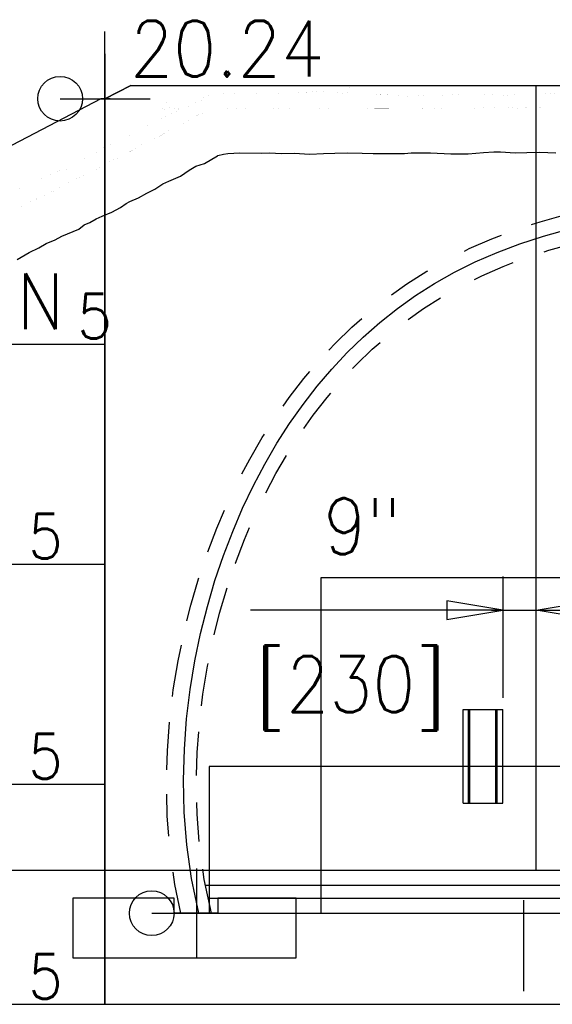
# Model space of a CAD drawing. Extents: x 10 to 1164, y 0 to 483.
# Tile 7 of 17: x 72 to 84, y 165 to 187. Entities that reach past the tile are written whole.
import ezdxf
from ezdxf.enums import TextEntityAlignment as Align

# ---------------------------------------------------------------- set-up
doc = ezdxf.new("R2010")
doc.units = 0
doc.header["$LTSCALE"] = 25.4
doc.header["$MEASUREMENT"] = 0
doc.layers.get('0').update_dxf_attribs({"linetype": 'CONTINUOUS'})
doc.layers.get('DEFPOINTS').update_dxf_attribs({"linetype": 'CONTINUOUS'})
for name, color, linetype in [('ARC', 7, 'CONTINUOUS'), ('ARC-CENT', 1, 'CONTINUOUS'), ('ARC-CONST', 1, 'CONTINUOUS'), ('ARC-FTNG', 7, 'CONTINUOUS'), ('ARC-GRD', 1, 'CONTINUOUS'), ('ARC-MECH', 7, 'CONTINUOUS'), ('ARC-PTS', 1, 'CONTINUOUS'), ('ARC-SOIL', 1, 'CONTINUOUS'), ('ARC-STR', 7, 'CONTINUOUS'), ('FIN_GRD', 7, 'CONTINUOUS'), ('LABELS', 7, 'CONTINUOUS'), ('LEV_PAD', 7, 'CONTINUOUS'), ('PAN_LINE', 7, 'CONTINUOUS'), ('PAN_NAME', 7, 'CONTINUOUS'), ('PAN_TS', 7, 'CONTINUOUS'), ('TEXT', 7, 'CONTINUOUS'), ('TRASH', 1, 'CONTINUOUS')]:
    doc.layers.add(name, color=color, linetype=linetype)
doc.styles.add('TXT_SHX', font='txt.shx')

# ---------------------------------------------------------------- blocks, each defined once
blk = doc.blocks.new('ARC_D0')
at = {"layer": 'ARC', "color": 7, "linetype": 'CONTINUOUS'}
for points in [[(-2.152, 16.076), (-1.761, 16.108), (-1.183, 16.139)], [(-0.529, 16.157), (0, 16.167), (0.492, 16.157)], [(1.288, 16.133), (1.761, 16.108), (2.309, 16.063)], [(-3.972, 15.841), (-3.797, 15.874), (-3.144, 15.972), (-2.989, 15.99)], [(3.125, 15.974), (3.144, 15.972), (3.797, 15.874), (4.027, 15.83)], [(-5.79, 15.395), (-5.598, 15.458), (-5.023, 15.617), (-4.816, 15.665)], [(4.66, 15.701), (5.023, 15.617), (5.598, 15.458), (5.811, 15.388)], [(-2.088, 15.412), (-1.716, 15.443), (-1.119, 15.475)], [(-0.442, 15.492), (0, 15.5), (0.529, 15.49)], [(1.163, 15.472), (1.716, 15.443), (2.207, 15.403)], [(-3.766, 15.201), (-3.685, 15.216), (-3.056, 15.311), (-2.895, 15.33)], [(2.887, 15.33), (3.056, 15.311), (3.685, 15.216), (3.851, 15.185)], [(6.336, 15.207), (6.676, 15.078), (7.182, 14.856), (7.453, 14.721)], [(-7.29, 14.803), (-7.182, 14.856), (-6.676, 15.078), (-6.462, 15.159)], [(-5.505, 14.787), (-5.405, 14.819), (-4.859, 14.971), (-4.547, 15.043)], [(4.517, 15.049), (4.859, 14.971), (5.405, 14.819), (5.499, 14.789)], [(-7.066, 14.169), (-6.9, 14.252), (-6.424, 14.46), (-6.203, 14.544)], [(-8.922, 13.824), (-8.578, 14.069), (-8.132, 14.352), (-8.111, 14.364)], [(6.274, 14.517), (6.424, 14.46), (6.9, 14.252), (7.112, 14.146)], [(8.082, 14.38), (8.132, 14.352), (8.578, 14.069), (8.94, 13.811)], [(-8.552, 13.269), (-8.206, 13.515), (-7.829, 13.754)], [(7.77, 13.79), (7.789, 13.78), (8.206, 13.515), (8.542, 13.276)], [(9.418, 13.438), (9.806, 13.098), (10.181, 12.735), (10.274, 12.636)], [(-10.322, 12.584), (-10.181, 12.735), (-9.806, 13.098), (-9.585, 13.292)], [(9.075, 12.852), (9.354, 12.608), (9.705, 12.268), (9.827, 12.137)], [(-9.791, 12.177), (-9.705, 12.268), (-9.354, 12.608), (-9.179, 12.761)], [(-11.346, 11.334), (-11.208, 11.53), (-10.881, 11.951), (-10.746, 12.11)], [(10.81, 12.035), (10.881, 11.951), (11.208, 11.53), (11.37, 11.299)], [(-10.881, 10.837), (-10.672, 11.133), (-10.364, 11.53), (-10.281, 11.628)], [(10.358, 11.538), (10.364, 11.53), (10.672, 11.133), (10.881, 10.837)], [(-12.267, 9.82), (-12.091, 10.153), (-11.813, 10.631), (-11.762, 10.71)], [(11.8, 10.651), (11.813, 10.631), (12.091, 10.153), (12.251, 9.852)], [(-11.735, 9.4), (-11.508, 9.829), (-11.272, 10.235)], [(11.248, 10.277), (11.508, 9.829), (11.72, 9.428)], [(12.618, 9.098), (12.829, 8.605), (12.971, 8.235)], [(-13.031, 8.077), (-12.829, 8.605), (-12.657, 9.008)], [(-12.417, 7.817), (-12.414, 7.826), (-12.211, 8.355), (-12.097, 8.622)], [(12.09, 8.637), (12.211, 8.355), (12.394, 7.878)], [(-13.496, 6.537), (-13.409, 6.886), (-13.235, 7.478), (-13.229, 7.494)], [(-12.887, 6.226), (-12.766, 6.71), (-12.6, 7.272)], [(13.251, 7.422), (13.409, 6.886), (13.453, 6.709)], [(12.651, 7.1), (12.766, 6.71), (12.84, 6.415)], [(-13.819, 4.845), (-13.802, 4.99), (-13.694, 5.642), (-13.621, 5.993)], [(13.646, 5.87), (13.694, 5.642), (13.791, 5.054)], [(-13.173, 4.632), (-13.141, 4.896), (-13.038, 5.519), (-13.026, 5.582)], [(13.017, 5.625), (13.038, 5.519), (13.141, 4.896), (13.147, 4.846)], [(-13.947, 3.205), (-13.935, 3.626), (-13.886, 4.272)], [(13.881, 4.333), (13.883, 4.318), (13.935, 3.626), (13.939, 3.487)], [(-13.283, 3.081), (-13.269, 3.591), (-13.234, 4.053)], [(13.228, 4.134), (13.269, 3.591), (13.275, 3.363)], [(-13.901, 1.721), (-13.937, 2.177), (-13.949, 2.658)], [(-13.223, 1.599), (-13.271, 2.212), (-13.277, 2.471)], [(13.28, 2.57), (13.271, 2.212), (13.242, 1.843)], [(13.947, 2.587), (13.937, 2.177), (13.909, 1.827)], [(-13.632, 0), (-13.767, 0.641), (-13.806, 0.917)], [(-12.951, 0), (-13.11, 0.756), (-13.142, 0.981)], [(13.137, 0.944), (13.11, 0.756), (12.951, 0)], [(13.808, 0.926), (13.767, 0.641), (13.632, 0)]]:
    blk.add_lwpolyline(points, dxfattribs=at)
blk = doc.blocks.new('LOUVE0')
at = {"layer": 'ARC-MECH', "color": 1, "linetype": 'CONTINUOUS'}
for p, q in [((0, 2.093), (0.887, 2.093)), ((0, 0), (0, 2.093)), ((0.12, 0), (0.12, 2.093)), ((0.759, 0), (0.759, 2.093)), ((0.887, 0), (0.887, 2.093)), ((0, 0), (0.887, 0))]:
    blk.add_line(p, q, dxfattribs=at)
at = {"layer": 'ARC-MECH', "color": 7, "linetype": 'CONTINUOUS'}
for p, q in [((0.148, 0), (0.148, 2.093)), ((0.731, 0), (0.731, 2.093))]:
    blk.add_line(p, q, dxfattribs=at)

msp = doc.modelspace()

# ---------------------------------------------------------------- linework, layer by layer
at = {"color": 7, "linetype": 'CONTINUOUS'}
for p, q in [((74.099, 185.278), (69.387, 182.818)), ((74.307, 185.278), (74.099, 185.278)), ((70.093, 179.798), (74.19, 179.798)), ((70.093, 174.878), (74.19, 174.878)), ((83.838, 172.55), (83.838, 174.35)), ((83.088, 173.85), (77.446, 173.85)), ((83.088, 173.85), (83.838, 173.85)), ((70.093, 169.958), (74.19, 169.958)), ((74.19, 168.038), (76.384, 168.038)), ((76.384, 168.038), (102.663, 168.038)), ((76.44, 167.704), (102.607, 167.704))]:
    msp.add_line(p, q, dxfattribs=at)
msp.add_lwpolyline([(74.19, 185.278), (74.773, 185.575), (104.273, 185.575), (104.857, 185.278)], dxfattribs=at)
for points in [[(81.838, 174.059), (81.838, 173.642), (83.088, 173.85)], [(85.088, 174.059), (85.088, 173.642), (83.838, 173.85)]]:
    msp.add_lwpolyline(points, close=True, dxfattribs=at)
at = {"layer": 'ARC-CENT', "color": 7, "linetype": 'CONTINUOUS'}
msp.add_lwpolyline([(76.293, 167.075), (76.13, 167.847), (76.024, 168.6), (75.966, 169.334), (75.949, 170.049), (75.968, 170.744), (76.019, 171.42), (76.099, 172.076), (76.204, 172.713), (76.332, 173.331), (76.483, 173.93), (76.653, 174.509), (76.842, 175.069), (77.049, 175.61), (77.272, 176.131), (77.512, 176.633), (77.767, 177.116), (78.037, 177.579), (78.322, 178.024), (78.622, 178.448), (78.936, 178.854), (79.265, 179.24), (79.609, 179.607), (79.968, 179.955), (80.342, 180.283), (80.733, 180.592), (81.141, 180.881), (81.566, 181.152), (82.011, 181.403), (82.475, 181.635), (82.961, 181.847), (83.469, 182.04), (84.002, 182.214), (84.56, 182.368)], dxfattribs=at)
msp.add_lwpolyline([(76.293, 167.075), (76.13, 167.847), (76.024, 168.6), (75.966, 169.334), (75.949, 170.049), (75.968, 170.744), (76.019, 171.42), (76.099, 172.076), (76.204, 172.713), (76.332, 173.331), (76.483, 173.93), (76.653, 174.509), (76.842, 175.069), (77.049, 175.61), (77.272, 176.131), (77.512, 176.633), (77.767, 177.116), (78.037, 177.579), (78.322, 178.024), (78.622, 178.448), (78.936, 178.854), (79.265, 179.24), (79.609, 179.607), (79.968, 179.955), (80.342, 180.283), (80.733, 180.592), (81.141, 180.881), (81.566, 181.152), (82.011, 181.403), (82.475, 181.635), (82.961, 181.847), (83.469, 182.04), (84.002, 182.214), (84.56, 182.368)], dxfattribs=at)
at = {"layer": 'ARC-CONST', "color": 7, "linetype": 'CONTINUOUS'}
for p, q in [((74.19, 186.283), (74.19, 184.283)), ((74.19, 186.283), (74.19, 184.283)), ((74.773, 185.575), (74.19, 185.283)), ((74.773, 185.575), (74.19, 185.283)), ((73.19, 185.283), (75.19, 185.283)), ((73.19, 185.283), (75.19, 185.283))]:
    msp.add_line(p, q, dxfattribs=at)
msp.add_circle((73.19, 185.283), 0.5, dxfattribs=at)
msp.add_circle((73.19, 185.283), 0.5, dxfattribs=at)
at = {"layer": 'ARC-FTNG', "color": 7, "linetype": 'CONTINUOUS'}
msp.add_lwpolyline([(75.739, 167.075), (75.739, 167.408), (73.471, 167.408), (73.471, 166.075), (78.471, 166.075), (78.471, 167.408), (77.458, 167.41), (76.717, 167.408), (76.717, 167.075)], close=True, dxfattribs=at)
at = {"layer": 'ARC-GRD', "color": 253, "linetype": 'CONTINUOUS'}
for points in [[(89.523, 167.075), (100.023, 167.075), (100.023, 174.575), (79.023, 174.575), (79.023, 167.075)], [(89.523, 167.075), (100.023, 167.075), (100.023, 174.575), (79.023, 174.575), (79.023, 167.075)], [(89.523, 167.075), (102.523, 167.075), (102.523, 170.354), (76.523, 170.354), (76.523, 167.075)], [(89.523, 167.075), (102.523, 167.075), (102.523, 170.354), (76.523, 170.354), (76.523, 167.075)]]:
    msp.add_lwpolyline(points, dxfattribs=at)
msp.add_lwpolyline([(89.523, 167.075), (102.523, 167.075), (102.523, 167.403), (76.523, 167.403), (76.523, 167.075)], close=True, dxfattribs=at)
msp.add_lwpolyline([(89.523, 167.075), (102.523, 167.075), (102.523, 167.403), (76.523, 167.403), (76.523, 167.075)], close=True, dxfattribs=at)
at = {"layer": 'ARC-PTS', "color": 5, "linetype": 'CONTINUOUS'}
for p, q in [((76.239, 168.075), (76.239, 166.075)), ((76.239, 168.075), (76.239, 166.075)), ((75.239, 167.075), (77.239, 167.075)), ((75.239, 167.075), (77.239, 167.075))]:
    msp.add_line(p, q, dxfattribs=at)
msp.add_circle((75.239, 167.075), 0.5, dxfattribs=at)
msp.add_circle((75.239, 167.075), 0.5, dxfattribs=at)
at = {"layer": 'ARC-SOIL', "color": 234, "linetype": 'CONTINUOUS', "const_width": 0.00025}
for points in [[(72.124, 183.176), (72.344, 183.316), (72.582, 183.396), (72.801, 183.502), (73.069, 183.631), (73.257, 183.707), (73.287, 183.685), (73.488, 183.809), (73.806, 183.977), (74.041, 184.115), (74.193, 184.205), (74.427, 184.316), (74.665, 184.436), (74.878, 184.536), (75.054, 184.642), (75.232, 184.726), (75.377, 184.804), (75.481, 184.852), (75.611, 184.912), (75.691, 184.952), (75.471, 185.065), (75.627, 184.997), (75.569, 185.215), (75.691, 184.936), (75.769, 185.189), (75.729, 184.942), (75.865, 185.095), (75.799, 184.983), (75.925, 185.037), (75.989, 185.077), (76.041, 185.095), (76.14, 185.147), (76.226, 185.207), (76.342, 185.249), (76.422, 185.319), (76.562, 185.373), (76.632, 185.389), (76.799, 185.391), (77.023, 185.397), (77.235, 185.407), (77.377, 185.393), (77.496, 185.403), (77.606, 185.409), (77.746, 185.399), (77.96, 185.397), (78.084, 185.409), (78.179, 185.419), (78.307, 185.437), (78.431, 185.433), (78.577, 185.427), (78.771, 185.431), (78.92, 185.445), (79.07, 185.437), (79.242, 185.435), (79.352, 185.417), (79.494, 185.409), (79.583, 185.401), (79.585, 185.405), (79.535, 185.519), (79.633, 185.403), (79.679, 185.561), (79.677, 185.433), (79.779, 185.509), (79.715, 185.417), (79.779, 185.423), (79.933, 185.401), (80.021, 185.373), (80.187, 185.375), (80.282, 185.369), (80.436, 185.371), (80.59, 185.369), (81.015, 185.335), (81.303, 185.355), (81.515, 185.361), (81.742, 185.355), (81.892, 185.373), (82.04, 185.367), (82.216, 185.377), (82.399, 185.377), (82.591, 185.373), (82.853, 185.385), (83.122, 185.361), (83.298, 185.365), (83.542, 185.387), (83.761, 185.385), (83.937, 185.387), (84.107, 185.395), (84.301, 185.411)], [(72.124, 183.176), (72.344, 183.316), (72.582, 183.396), (72.801, 183.502), (73.069, 183.631), (73.257, 183.707), (73.287, 183.685), (73.488, 183.809), (73.806, 183.977), (74.041, 184.115), (74.193, 184.205), (74.427, 184.316), (74.665, 184.436), (74.878, 184.536), (75.054, 184.642), (75.232, 184.726), (75.377, 184.804), (75.481, 184.852), (75.611, 184.912), (75.691, 184.952), (75.471, 185.065), (75.627, 184.997), (75.569, 185.215), (75.691, 184.936), (75.769, 185.189), (75.729, 184.942), (75.865, 185.095), (75.799, 184.983), (75.925, 185.037), (75.989, 185.077), (76.041, 185.095), (76.14, 185.147), (76.226, 185.207), (76.342, 185.249), (76.422, 185.319), (76.562, 185.373), (76.632, 185.389), (76.799, 185.391), (77.023, 185.397), (77.235, 185.407), (77.377, 185.393), (77.496, 185.403), (77.606, 185.409), (77.746, 185.399), (77.96, 185.397), (78.084, 185.409), (78.179, 185.419), (78.307, 185.437), (78.431, 185.433), (78.577, 185.427), (78.771, 185.431), (78.92, 185.445), (79.07, 185.437), (79.242, 185.435), (79.352, 185.417), (79.494, 185.409), (79.583, 185.401), (79.585, 185.405), (79.535, 185.519), (79.633, 185.403), (79.679, 185.561), (79.677, 185.433), (79.779, 185.509), (79.715, 185.417), (79.779, 185.423), (79.933, 185.401), (80.021, 185.373), (80.187, 185.375), (80.282, 185.369), (80.436, 185.371), (80.59, 185.369), (81.015, 185.335), (81.303, 185.355), (81.515, 185.361), (81.742, 185.355), (81.892, 185.373), (82.04, 185.367), (82.216, 185.377), (82.399, 185.377), (82.591, 185.373), (82.853, 185.385), (83.122, 185.361), (83.298, 185.365), (83.542, 185.387), (83.761, 185.385), (83.937, 185.387), (84.107, 185.395), (84.301, 185.411)], [(72.248, 182.839), (72.438, 182.942), (72.647, 183.034), (72.799, 183.112), (72.965, 183.186), (73.091, 183.236), (73.205, 183.33), (73.418, 183.42), (73.544, 183.49), (73.72, 183.57), (73.912, 183.653), (74.019, 183.709), (74.157, 183.807), (74.329, 183.889), (74.497, 183.965), (74.667, 184.059), (74.808, 184.129), (75.008, 184.259), (75.212, 184.35), (75.395, 184.432), (75.527, 184.52), (75.677, 184.616), (75.841, 184.704), (76.013, 184.756), (76.178, 184.854), (76.318, 184.948), (76.462, 184.979), (76.572, 185.047), (76.624, 185.019), (76.833, 185.049), (77.183, 185.075), (77.676, 185.065), (77.88, 185.077), (78.147, 185.059), (78.445, 185.069), (78.781, 185.043), (79.028, 185.059), (79.31, 185.069), (79.607, 185.071), (79.973, 185.069), (80.218, 185.057), (80.32, 185.057), (80.52, 185.057), (80.84, 185.055), (80.985, 185.071), (81.231, 185.071), (81.489, 185.075), (81.956, 185.053), (82.282, 185.051), (82.583, 185.075), (82.833, 185.091), (83.058, 185.101), (83.394, 185.071), (83.594, 185.079), (83.925, 185.087), (84.301, 185.073)], [(72.248, 182.839), (72.438, 182.942), (72.647, 183.034), (72.799, 183.112), (72.965, 183.186), (73.091, 183.236), (73.205, 183.33), (73.418, 183.42), (73.544, 183.49), (73.72, 183.57), (73.912, 183.653), (74.019, 183.709), (74.157, 183.807), (74.329, 183.889), (74.497, 183.965), (74.667, 184.059), (74.808, 184.129), (75.008, 184.259), (75.212, 184.35), (75.395, 184.432), (75.527, 184.52), (75.677, 184.616), (75.841, 184.704), (76.013, 184.756), (76.178, 184.854), (76.318, 184.948), (76.462, 184.979), (76.572, 185.047), (76.624, 185.019), (76.833, 185.049), (77.183, 185.075), (77.676, 185.065), (77.88, 185.077), (78.147, 185.059), (78.445, 185.069), (78.781, 185.043), (79.028, 185.059), (79.31, 185.069), (79.607, 185.071), (79.973, 185.069), (80.218, 185.057), (80.32, 185.057), (80.52, 185.057), (80.84, 185.055), (80.985, 185.071), (81.231, 185.071), (81.489, 185.075), (81.956, 185.053), (82.282, 185.051), (82.583, 185.075), (82.833, 185.091), (83.058, 185.101), (83.394, 185.071), (83.594, 185.079), (83.925, 185.087), (84.301, 185.073)]]:
    msp.add_lwpolyline(points, dxfattribs=at)
at = {"layer": 'ARC-SOIL', "color": 234, "linetype": 'CONTINUOUS'}
msp.add_lwpolyline([(72.226, 181.687), (72.498, 181.845), (72.713, 181.953), (72.879, 182.044), (73.077, 182.131), (73.231, 182.21), (73.353, 182.264), (73.606, 182.364), (73.728, 182.465), (73.856, 182.519), (73.995, 182.596), (74.127, 182.656), (74.343, 182.75), (74.542, 182.854), (74.666, 182.942), (74.75, 182.982), (74.945, 183.07), (75.13, 183.172), (75.304, 183.258), (75.489, 183.378), (75.621, 183.438), (75.88, 183.553), (76.074, 183.683), (76.184, 183.753), (76.226, 183.776), (76.417, 183.833), (76.712, 184.007), (76.719, 184.012), (76.844, 184.04), (76.846, 184.041), (76.941, 184.055), (77.21, 184.075), (77.695, 184.065), (77.876, 184.075), (78.131, 184.058), (78.423, 184.068), (78.774, 184.041), (79.078, 184.061), (79.331, 184.069), (79.608, 184.071), (79.946, 184.069), (80.194, 184.057), (80.517, 184.057), (80.891, 184.055), (81.04, 184.071), (81.239, 184.071), (81.473, 184.075), (81.929, 184.054), (82.318, 184.051), (82.655, 184.078), (82.887, 184.093), (83.036, 184.099), (83.369, 184.07), (83.626, 184.08), (83.919, 184.087), (84.276, 184.074)], dxfattribs=at)
msp.add_lwpolyline([(72.226, 181.687), (72.498, 181.845), (72.713, 181.953), (72.879, 182.044), (73.077, 182.131), (73.231, 182.21), (73.353, 182.264), (73.606, 182.364), (73.728, 182.465), (73.856, 182.519), (73.995, 182.596), (74.127, 182.656), (74.343, 182.75), (74.542, 182.854), (74.666, 182.942), (74.75, 182.982), (74.945, 183.07), (75.13, 183.172), (75.304, 183.258), (75.489, 183.378), (75.621, 183.438), (75.88, 183.553), (76.074, 183.683), (76.184, 183.753), (76.226, 183.776), (76.417, 183.833), (76.712, 184.007), (76.719, 184.012), (76.844, 184.04), (76.846, 184.041), (76.941, 184.055), (77.21, 184.075), (77.695, 184.065), (77.876, 184.075), (78.131, 184.058), (78.423, 184.068), (78.774, 184.041), (79.078, 184.061), (79.331, 184.069), (79.608, 184.071), (79.946, 184.069), (80.194, 184.057), (80.517, 184.057), (80.891, 184.055), (81.04, 184.071), (81.239, 184.071), (81.473, 184.075), (81.929, 184.054), (82.318, 184.051), (82.655, 184.078), (82.887, 184.093), (83.036, 184.099), (83.369, 184.07), (83.626, 184.08), (83.919, 184.087), (84.276, 184.074)], dxfattribs=at)
at = {"layer": 'ARC-STR', "color": 7, "linetype": 'CONTINUOUS'}
for p, q in [((83.838, 168.038), (83.838, 185.569)), ((74.19, 165.038), (104.857, 165.038))]:
    msp.add_line(p, q, dxfattribs=at)
at = {"layer": 'DEFPOINTS', "color": 7, "linetype": 'CONTINUOUS'}
for p, q in [((83.088, 174.601), (83.088, 171.889)), ((82.838, 173.85), (84.838, 173.85))]:
    msp.add_line(p, q, dxfattribs=at)
at = {"layer": 'FIN_GRD', "color": 7, "linetype": 'CONTINUOUS'}
msp.add_line((40.22, 168.038), (74.19, 168.038), dxfattribs=at)
at = {"layer": 'LABELS', "color": 7, "linetype": 'CONTINUOUS'}
for p, q in [((74.19, 165.038), (74.19, 186.788)), ((74.19, 185.278), (75.205, 185.278))]:
    msp.add_line(p, q, dxfattribs=at)
at = {"layer": 'LEV_PAD', "color": 7, "linetype": 'CONTINUOUS'}
msp.add_line((40.22, 165.038), (74.19, 165.038), dxfattribs=at)
at = {"layer": 'PAN_LINE', "color": 7, "linetype": 'CONTINUOUS'}
msp.add_line((74.19, 185.278), (74.19, 165.038), dxfattribs=at)
at = {"layer": 'TRASH', "color": 3, "linetype": 'CONTINUOUS'}
for p, q in [((78.489, 167.408), (100.557, 167.408)), ((78.489, 167.408), (100.557, 167.408)), ((83.557, 165.331), (83.557, 167.368)), ((83.557, 165.331), (83.557, 167.368)), ((78.489, 167.075), (100.557, 167.075)), ((78.489, 167.075), (100.557, 167.075))]:
    msp.add_line(p, q, dxfattribs=at)

# ---------------------------------------------------------------- block references
at = {"layer": 'ARC-MECH', "linetype": 'CONTINUOUS'}
msp.add_blockref('LOUVE0', (82.202, 169.538), dxfattribs=at)
at = {"layer": 'TEXT', "linetype": 'CONTINUOUS'}
msp.add_blockref('ARC_D0', (89.523, 167.075), dxfattribs=at)

# ---------------------------------------------------------------- texts
at = {"color": 7, "linetype": 'CONTINUOUS', "style": 'TXT_SHX', "width": 0.9}
msp.add_text('9"', height=1.25, dxfattribs=at).set_placement((79.946, 175.1), align=Align.CENTER)
msp.add_text('[230]', height=1.25, dxfattribs=at).set_placement((77.569, 171.572))
at = {"layer": 'ARC-SOIL', "color": 234, "linetype": 'CONTINUOUS', "style": 'TXT_SHX', "width": 0.9}
msp.add_text('20.24', height=1.25, dxfattribs=at).set_placement((74.754, 185.778))
msp.add_text('20.24', height=1.25, dxfattribs=at).set_placement((74.754, 185.778))
at = {"layer": 'PAN_NAME', "color": 7, "linetype": 'CONTINUOUS', "style": 'TXT_SHX', "width": 0.9}
msp.add_text('KRN', height=1.25, dxfattribs=at).set_placement((70.194, 180.128))
at = {"layer": 'PAN_TS', "color": 7, "linetype": 'CONTINUOUS', "style": 'TXT_SHX', "width": 0.9}
for p in [(73.575, 179.922), (72.478, 175.002), (72.478, 170.082), (72.478, 165.162)]:
    msp.add_text('5', height=1, dxfattribs=at).set_placement(p)

doc.saveas('drawing.dxf')
